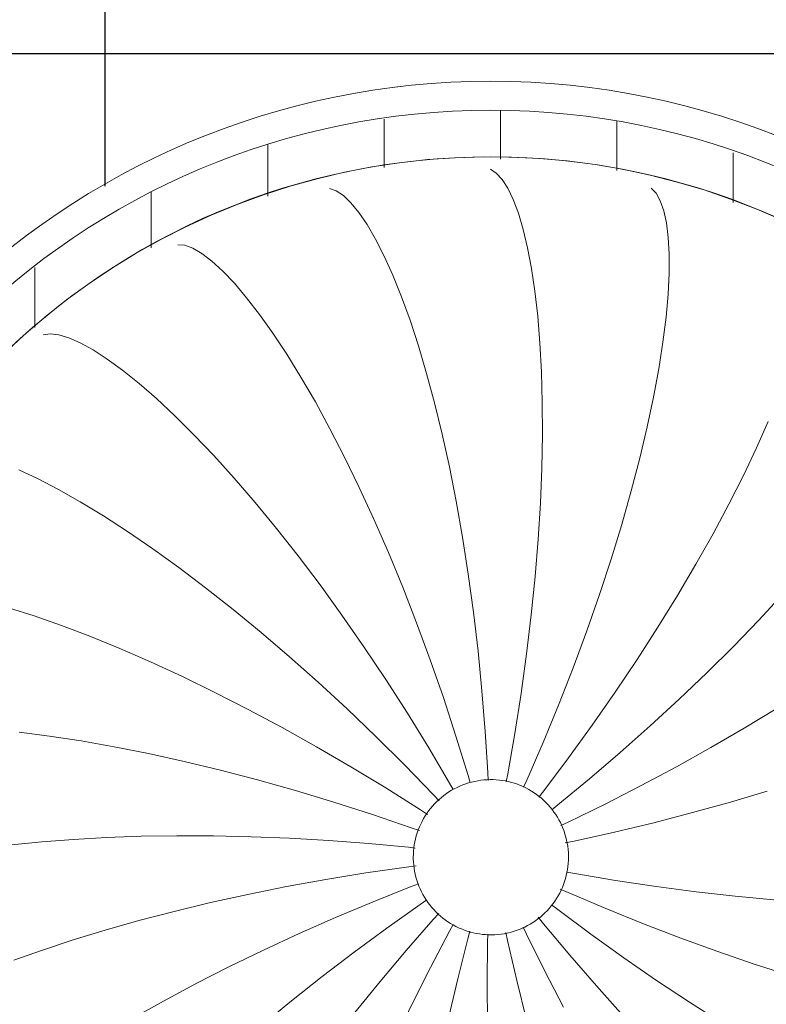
# Model space of a CAD drawing. Header units: metres. Extents: x -31 to 96, y -24 to 31.
# Tile 94 of 155: x 1.832 to 2.313, y -7.489 to -6.855. Entities that reach past the tile are written whole.
import ezdxf

# ---------------------------------------------------------------- set-up
doc = ezdxf.new("R2010")
doc.units = ezdxf.units.M
doc.layers.add('A-CLNG-PATT', color=13, linetype='Continuous', lineweight=18)
doc.layers.add('E-LITE-EQPM', color=33, linetype='Continuous', lineweight=18)

# ---------------------------------------------------------------- blocks, each defined once
blk = doc.blocks.new('FP_21-PLANTA DE TETO - LUMINOTÉCNICO')
at = {"layer": 'E-LITE-EQPM'}
for p, q in [((0.00287, 0.44332), (0.00672, 0.44088)), ((0.00672, 0.44088), (0.0105, 0.43681)), ((0.0105, 0.43681), (0.01416, 0.43112)), ((-0.10075, 0.43095), (-0.09644, 0.42949)), ((-0.09644, 0.42949), (-0.09181, 0.42641)), ((-0.09181, 0.42641), (-0.08692, 0.42173)), ((0.01416, 0.43112), (0.01768, 0.42383)), ((0.10651, 0.43112), (0.10968, 0.42785)), ((0.10968, 0.42785), (0.1124, 0.42301)), ((-0.08692, 0.42173), (-0.0818, 0.41547)), ((0.01768, 0.42383), (0.021, 0.41497)), ((0.1124, 0.42301), (0.11464, 0.41662)), ((-0.0818, 0.41547), (-0.0765, 0.40763)), ((0.021, 0.41497), (0.02409, 0.40458)), ((0.11464, 0.41662), (0.11635, 0.40871)), ((-0.0765, 0.40763), (-0.07106, 0.39825)), ((0.11635, 0.40871), (0.11751, 0.39932)), ((0.02409, 0.40458), (0.02691, 0.3927)), ((-0.1986, 0.39471), (-0.19407, 0.39429)), ((-0.19407, 0.39429), (-0.18885, 0.39238)), ((-0.07106, 0.39825), (-0.06554, 0.38735)), ((0.11751, 0.39932), (0.11808, 0.3885)), ((-0.18885, 0.39238), (-0.183, 0.38898)), ((-0.183, 0.38898), (-0.17656, 0.38408)), ((-0.06554, 0.38735), (-0.05997, 0.37498)), ((0.02691, 0.3927), (0.02943, 0.37937)), ((0.11808, 0.3885), (0.11805, 0.37628)), ((-0.17656, 0.38408), (-0.16957, 0.3777)), ((-0.16957, 0.3777), (-0.16209, 0.36985)), ((-0.05997, 0.37498), (-0.05441, 0.36118)), ((0.02943, 0.37937), (0.03161, 0.36465)), ((0.11805, 0.37628), (0.11738, 0.36273)), ((-0.16209, 0.36985), (-0.15418, 0.36055)), ((0.03161, 0.36465), (0.03342, 0.34859)), ((0.11738, 0.36273), (0.11606, 0.34791)), ((-0.15418, 0.36055), (-0.14588, 0.34982)), ((-0.05441, 0.36118), (-0.0489, 0.34599)), ((-0.14588, 0.34982), (-0.13724, 0.3377)), ((-0.0489, 0.34599), (-0.04348, 0.32948)), ((0.03342, 0.34859), (0.03483, 0.33127)), ((0.11606, 0.34791), (0.11407, 0.33188)), ((-0.28528, 0.3366), (-0.28077, 0.33725)), ((-0.28077, 0.33725), (-0.27525, 0.33661)), ((-0.27525, 0.33661), (-0.26877, 0.33467)), ((-0.13724, 0.3377), (-0.12833, 0.32422)), ((-0.26877, 0.33467), (-0.26136, 0.33142)), ((-0.26136, 0.33142), (-0.25307, 0.32684)), ((0.03483, 0.33127), (0.03582, 0.31275)), ((0.11407, 0.33188), (0.11139, 0.3147)), ((-0.25307, 0.32684), (-0.24397, 0.32096)), ((-0.12833, 0.32422), (-0.1192, 0.30943)), ((-0.04348, 0.32948), (-0.03819, 0.3117)), ((-0.24397, 0.32096), (-0.2341, 0.31376)), ((-0.2341, 0.31376), (-0.22352, 0.30527)), ((-0.03819, 0.3117), (-0.03307, 0.29272)), ((0.03582, 0.31275), (0.03636, 0.2931)), ((0.11139, 0.3147), (0.10802, 0.29646)), ((-0.22352, 0.30527), (-0.21229, 0.29551)), ((-0.1192, 0.30943), (-0.1099, 0.29338)), ((-0.21229, 0.29551), (-0.20048, 0.28449)), ((-0.1099, 0.29338), (-0.10049, 0.27613)), ((-0.03307, 0.29272), (-0.02817, 0.27262)), ((0.03636, 0.2931), (0.03643, 0.2724)), ((0.10802, 0.29646), (0.10395, 0.27723)), ((-0.20048, 0.28449), (-0.18814, 0.27224)), ((0.18196, 0.2807), (0.17442, 0.26376)), ((-0.10049, 0.27613), (-0.09102, 0.25772)), ((0.10395, 0.27723), (0.09918, 0.2571)), ((-0.18814, 0.27224), (-0.17535, 0.25881)), ((-0.02817, 0.27262), (-0.02351, 0.25146)), ((0.03643, 0.2724), (0.03601, 0.25074)), ((0.17442, 0.26376), (0.16597, 0.24601)), ((-0.17535, 0.25881), (-0.16216, 0.24423)), ((-0.09102, 0.25772), (-0.08155, 0.23824)), ((0.09918, 0.2571), (0.09371, 0.23613)), ((-0.30086, 0.24959), (-0.28859, 0.24381)), ((-0.02351, 0.25146), (-0.01914, 0.22933)), ((0.03601, 0.25074), (0.03509, 0.2282)), ((-0.28859, 0.24381), (-0.27539, 0.23694)), ((-0.16216, 0.24423), (-0.14866, 0.22855)), ((0.16597, 0.24601), (0.15662, 0.22754)), ((-0.27539, 0.23694), (-0.26133, 0.22899)), ((-0.08155, 0.23824), (-0.07212, 0.21775)), ((0.09371, 0.23613), (0.08755, 0.21443)), ((-0.26133, 0.22899), (-0.24648, 0.21997)), ((-0.14866, 0.22855), (-0.13489, 0.21182)), ((-0.01914, 0.22933), (-0.01508, 0.20631)), ((0.03509, 0.2282), (0.03365, 0.20487)), ((0.15662, 0.22754), (0.1464, 0.20844)), ((-0.24648, 0.21997), (-0.2309, 0.2099)), ((-0.07212, 0.21775), (-0.0628, 0.19631)), ((-0.2309, 0.2099), (-0.21467, 0.19881)), ((-0.13489, 0.21182), (-0.12093, 0.1941)), ((0.08755, 0.21443), (0.0807, 0.19208)), ((-0.01508, 0.20631), (-0.01136, 0.18249)), ((0.03365, 0.20487), (0.0317, 0.18084)), ((0.1464, 0.20844), (0.13534, 0.18878)), ((-0.21467, 0.19881), (-0.19787, 0.18672)), ((-0.12093, 0.1941), (-0.10686, 0.17544)), ((-0.0628, 0.19631), (-0.05361, 0.17402)), ((0.0807, 0.19208), (0.07318, 0.16918)), ((-0.19787, 0.18672), (-0.18058, 0.17367)), ((0.13534, 0.18878), (0.12346, 0.16865)), ((-0.01136, 0.18249), (-0.00801, 0.15796)), ((0.0317, 0.18084), (0.02922, 0.15621)), ((-0.18058, 0.17367), (-0.16287, 0.1597)), ((-0.10686, 0.17544), (-0.09272, 0.15591)), ((-0.05361, 0.17402), (-0.04463, 0.15096)), ((0.07318, 0.16918), (0.06502, 0.14581)), ((0.12346, 0.16865), (0.11079, 0.14814)), ((0.19116, 0.1692), (0.17581, 0.15267)), ((-0.30753, 0.1608), (-0.29098, 0.1555)), ((-0.16287, 0.1597), (-0.14482, 0.14485)), ((-0.29098, 0.1555), (-0.27348, 0.14935)), ((-0.09272, 0.15591), (-0.07859, 0.13559)), ((-0.00801, 0.15796), (-0.00506, 0.13282)), ((0.02922, 0.15621), (0.02621, 0.13108)), ((0.17581, 0.15267), (0.15955, 0.13588)), ((-0.27348, 0.14935), (-0.25511, 0.14236)), ((-0.04463, 0.15096), (-0.03588, 0.1272)), ((0.11079, 0.14814), (0.09739, 0.12733)), ((-0.25511, 0.14236), (-0.23595, 0.13454)), ((-0.14482, 0.14485), (-0.12651, 0.12917)), ((0.06502, 0.14581), (0.05622, 0.12207)), ((-0.23595, 0.13454), (-0.21608, 0.12589)), ((-0.07859, 0.13559), (-0.06453, 0.11454)), ((0.15955, 0.13588), (0.14244, 0.11889)), ((-0.12651, 0.12917), (-0.10802, 0.11271)), ((-0.03588, 0.1272), (-0.02741, 0.10285)), ((-0.00506, 0.13282), (-0.00252, 0.10716)), ((0.02621, 0.13108), (0.02269, 0.10553)), ((0.09739, 0.12733), (0.08328, 0.1063)), ((-0.21608, 0.12589), (-0.19559, 0.11645)), ((0.05622, 0.12207), (0.04682, 0.09806)), ((-0.19559, 0.11645), (-0.17457, 0.10623)), ((-0.06453, 0.11454), (-0.0506, 0.09283)), ((0.14244, 0.11889), (0.12454, 0.10179)), ((-0.10802, 0.11271), (-0.08942, 0.09552)), ((-0.17457, 0.10623), (-0.1531, 0.09526)), ((-0.02741, 0.10285), (-0.01927, 0.07798)), ((-0.00252, 0.10716), (-0.00041, 0.08108)), ((0.02269, 0.10553), (0.01864, 0.07969)), ((0.08328, 0.1063), (0.06853, 0.08516)), ((0.12454, 0.10179), (0.10592, 0.08465)), ((-0.1531, 0.09526), (-0.13128, 0.08358)), ((-0.08942, 0.09552), (-0.07081, 0.07768)), ((0.04682, 0.09806), (0.03684, 0.07388)), ((0.18698, 0.09557), (0.16638, 0.08306)), ((-0.0506, 0.09283), (-0.03687, 0.07056)), ((-0.13128, 0.08358), (-0.10919, 0.07122)), ((0.06853, 0.08516), (0.05318, 0.06397)), ((0.10592, 0.08465), (0.08663, 0.06753)), ((0.16638, 0.08306), (0.14498, 0.07061)), ((-0.30072, 0.08054), (-0.28123, 0.07803)), ((-0.28123, 0.07803), (-0.26077, 0.0749)), ((-0.07081, 0.07768), (-0.05226, 0.05924)), ((-0.01927, 0.07798), (-0.01148, 0.05271)), ((-0.00041, 0.08108), (0.00125, 0.05468)), ((0.01864, 0.07969), (0.01409, 0.05363)), ((-0.26077, 0.0749), (-0.23943, 0.07114)), ((-0.23943, 0.07114), (-0.21731, 0.06675)), ((-0.10919, 0.07122), (-0.08692, 0.05822)), ((-0.03687, 0.07056), (-0.02339, 0.04781)), ((0.03684, 0.07388), (0.02632, 0.04961)), ((0.14498, 0.07061), (0.12286, 0.0583)), ((-0.21731, 0.06675), (-0.19448, 0.06172)), ((0.05318, 0.06397), (0.03728, 0.04284)), ((0.08663, 0.06753), (0.06675, 0.05052)), ((-0.19448, 0.06172), (-0.17104, 0.05608)), ((-0.08692, 0.05822), (-0.06456, 0.04462)), ((-0.05226, 0.05924), (-0.03383, 0.04026)), ((0.12286, 0.0583), (0.1001, 0.04617)), ((-0.17104, 0.05608), (-0.14709, 0.04982)), ((-0.01148, 0.05271), (-0.01014, 0.04807)), ((0.00125, 0.05468), (0.00149, 0.04943)), ((0.01409, 0.05363), (0.01313, 0.04864)), ((-0.14709, 0.04982), (-0.12272, 0.04297)), ((-0.06456, 0.04462), (-0.04221, 0.03048)), ((-0.02339, 0.04781), (-0.02099, 0.04358)), ((0.02632, 0.04961), (0.02427, 0.04509)), ((0.06675, 0.05052), (0.04635, 0.03369)), ((0.1001, 0.04617), (0.0768, 0.03428)), ((-0.12272, 0.04297), (-0.09803, 0.03553)), ((-0.03383, 0.04026), (-0.03013, 0.03632)), ((0.03728, 0.04284), (0.03406, 0.03871)), ((0.18127, 0.04262), (0.15755, 0.03552)), ((-0.09803, 0.03553), (-0.07312, 0.02754)), ((0.04635, 0.03369), (0.04244, 0.03058)), ((0.0768, 0.03428), (0.05303, 0.02268)), ((0.15755, 0.03552), (0.13317, 0.02872)), ((-0.07312, 0.02754), (-0.04808, 0.01902)), ((-0.04221, 0.03048), (-0.03769, 0.02751)), ((0.13317, 0.02872), (0.10821, 0.02224)), ((0.05303, 0.02268), (0.04839, 0.02051)), ((0.10821, 0.02224), (0.08277, 0.01613)), ((-0.24443, 0.01268), (-0.22221, 0.01347)), ((-0.22221, 0.01347), (-0.19922, 0.01383)), ((-0.19922, 0.01383), (-0.17553, 0.01375)), ((-0.17553, 0.01375), (-0.15125, 0.0132)), ((-0.15125, 0.0132), (-0.12645, 0.0122)), ((-0.04808, 0.01902), (-0.04283, 0.01713)), ((0.08277, 0.01613), (0.05695, 0.01041)), ((-0.30563, 0.0079), (-0.28622, 0.00988)), ((-0.28622, 0.00988), (-0.2658, 0.01148)), ((-0.2658, 0.01148), (-0.24443, 0.01268)), ((-0.12645, 0.0122), (-0.10124, 0.01073)), ((-0.10124, 0.01073), (-0.0757, 0.00879)), ((-0.0757, 0.00879), (-0.04994, 0.00638)), ((-0.04994, 0.00638), (-0.04564, 0.0059)), ((0.05695, 0.01041), (0.05103, 0.0092))]:
    blk.add_line(p, q, dxfattribs=at)
at = {"layer": 'E-LITE-EQPM', "flags": 128}
blk.add_lwpolyline([(-0.31123, 0.32378), (-0.29803, 0.33609), (-0.28435, 0.34787), (-0.27021, 0.35909), (-0.25563, 0.36974), (-0.24064, 0.3798), (-0.22525, 0.38925), (-0.2095, 0.39807), (-0.19342, 0.40626), (-0.17701, 0.4138), (-0.16032, 0.42068), (-0.14337, 0.42688), (-0.12618, 0.4324), (-0.10878, 0.43723), (-0.09121, 0.44136), (-0.07349, 0.44478), (-0.05564, 0.44749), (-0.0377, 0.44949), (-0.01969, 0.45077), (-0.00164, 0.45132), (0.01641, 0.45116), (0.03444, 0.45027), (0.05242, 0.44866), (0.07032, 0.44634), (0.08812, 0.4433), (0.10578, 0.43955), (0.12327, 0.43509), (0.14058, 0.42995), (0.15766, 0.42411), (0.17449, 0.41759), (0.19106, 0.41041)], dxfattribs=at)
blk = doc.blocks.new('FP_22-PLANTA DE TETO - LUMINOTÉCNICO')
at = {"layer": 'E-LITE-EQPM'}
for p, q in [((-0.05112, -0.00638), (-0.04494, -0.0056)), ((-0.10312, -0.01438), (-0.07729, -0.01017)), ((-0.07729, -0.01017), (-0.05112, -0.00638)), ((0.05732, -0.01059), (0.05206, -0.00961)), ((0.0836, -0.015), (0.05732, -0.01059)), ((-0.15331, -0.02395), (-0.12849, -0.01898)), ((-0.12849, -0.01898), (-0.10312, -0.01438)), ((-0.07268, -0.02871), (-0.04812, -0.01891)), ((-0.04812, -0.01891), (-0.04339, -0.01712)), ((0.10966, -0.0189), (0.0836, -0.015)), ((0.13541, -0.02227), (0.10966, -0.0189)), ((-0.17749, -0.02926), (-0.15331, -0.02395)), ((0.05298, -0.02278), (0.04796, -0.02053)), ((0.07732, -0.03314), (0.05298, -0.02278)), ((0.16073, -0.02512), (0.13541, -0.02227)), ((0.18553, -0.02743), (0.16073, -0.02512)), ((-0.20093, -0.03489), (-0.17749, -0.02926)), ((-0.09681, -0.03884), (-0.07268, -0.02871)), ((-0.06387, -0.04566), (-0.04228, -0.03039)), ((-0.04228, -0.03039), (-0.03814, -0.02757)), ((0.04628, -0.03378), (0.04224, -0.03067)), ((-0.22355, -0.04079), (-0.20093, -0.03489)), ((-0.03391, -0.04019), (-0.03035, -0.03626)), ((0.06752, -0.04954), (0.04628, -0.03378)), ((0.10157, -0.04296), (0.07732, -0.03314)), ((-0.24525, -0.04694), (-0.22355, -0.04079)), ((-0.1204, -0.04924), (-0.09681, -0.03884)), ((-0.05134, -0.06008), (-0.03391, -0.04019)), ((-0.02349, -0.04775), (-0.02109, -0.04338)), ((0.03719, -0.04291), (0.03373, -0.03861)), ((0.05416, -0.0632), (0.03719, -0.04291)), ((0.12564, -0.05221), (0.10157, -0.04296)), ((-0.26597, -0.05329), (-0.24525, -0.04694)), ((-0.14337, -0.05988), (-0.1204, -0.04924)), ((-0.08496, -0.06115), (-0.06387, -0.04566)), ((-0.03578, -0.07117), (-0.02349, -0.04775)), ((-0.01159, -0.05268), (-0.01024, -0.04771)), ((0.00114, -0.05468), (0.00129, -0.04949)), ((0.01398, -0.05365), (0.01291, -0.04856)), ((0.02622, -0.04966), (0.02406, -0.04509)), ((0.03797, -0.07335), (0.02622, -0.04966)), ((0.0888, -0.06476), (0.06752, -0.04954)), ((-0.28561, -0.0598), (-0.26597, -0.05329)), ((-0.01806, -0.07832), (-0.01159, -0.05268)), ((0.00083, -0.08113), (0.00114, -0.05468)), ((0.01986, -0.07944), (0.01398, -0.05365)), ((0.14943, -0.06086), (0.12564, -0.05221)), ((-0.30411, -0.06643), (-0.28561, -0.0598)), ((-0.16564, -0.0707), (-0.14337, -0.05988)), ((-0.10547, -0.07678), (-0.08496, -0.06115)), ((-0.06822, -0.08007), (-0.05134, -0.06008)), ((0.07129, -0.08297), (0.05416, -0.0632)), ((0.17285, -0.06888), (0.14943, -0.06086)), ((0.11004, -0.07938), (0.0888, -0.06476)), ((0.1958, -0.07625), (0.17285, -0.06888)), ((-0.18712, -0.08165), (-0.16564, -0.0707)), ((-0.04753, -0.09455), (-0.03578, -0.07117)), ((0.05001, -0.09658), (0.03797, -0.07335)), ((-0.20773, -0.09267), (-0.18712, -0.08165)), ((-0.12532, -0.09249), (-0.10547, -0.07678)), ((-0.08451, -0.10006), (-0.06822, -0.08007)), ((-0.02402, -0.1038), (-0.01806, -0.07832)), ((0.001, -0.10729), (0.00083, -0.08113)), ((0.02614, -0.10484), (0.01986, -0.07944)), ((0.13115, -0.09335), (0.11004, -0.07938)), ((0.08852, -0.10215), (0.07129, -0.08297)), ((-0.2274, -0.10372), (-0.20773, -0.09267)), ((-0.14444, -0.10821), (-0.12532, -0.09249)), ((-0.05869, -0.1178), (-0.04753, -0.09455)), ((0.15205, -0.10662), (0.13115, -0.09335))]:
    blk.add_line(p, q, dxfattribs=at)
blk = doc.blocks.new('PENDENTE-BACIA-SALAS_0002 - 600 diameter-V20-PLANTA DE TETO - LUMINOTÉCNICO')
at = {"layer": 'E-LITE-EQPM'}
h = blk.add_hatch(dxfattribs=at)
h.set_pattern_fill('FP_7', color=256, style=0, pattern_type=2)
h.set_pattern_definition([(90, (-2.133, 7.394), (-0.075, 5e-18), [])])
h.paths.add_polyline_path([(-0.47812, 0), (-0.44812, 0), (-0.44196, 0.07429), (-0.42367, 0.14655), (-0.3917, 0.21791), (-0.35032, 0.28008), (-0.30246, 0.33207), (-0.24305, 0.37817), (-0.17363, 0.41486), (-0.10458, 0.43804), (-0.03404, 0.44981), (0.04132, 0.44967), (0.11403, 0.43754), (0.18453, 0.41333), (0.25009, 0.37785), (0.30892, 0.33207), (0.35941, 0.27722), (0.40018, 0.21482), (0.43012, 0.14655), (0.44842, 0.07429), (0.45458, 0), (0.48458, 0), (0.47865, 0.0753), (0.45899, 0.15364), (0.42935, 0.22305), (0.38921, 0.28696), (0.33956, 0.34381), (0.28164, 0.39219), (0.21686, 0.43091), (0.14682, 0.45903), (0.07832, 0.47544), (0.00323, 0.48135), (-0.07499, 0.47472), (-0.14552, 0.45779), (-0.2153, 0.42889), (-0.28098, 0.38833), (-0.33795, 0.33941), (-0.38668, 0.28214), (-0.42687, 0.21559), (-0.45488, 0.14742), (-0.47219, 0.0753)], flags=0)
at = {"layer": 'E-LITE-EQPM', "flags": 128}
for points in [[(-0.04677, 0), (-0.04673, 0.002), (-0.04661, 0.004), (-0.04641, 0.00599), (-0.04613, 0.00797), (-0.04577, 0.00993), (-0.04534, 0.01189), (-0.04482, 0.01382), (-0.04423, 0.01573), (-0.04357, 0.01761), (-0.04282, 0.01947), (-0.04201, 0.0213), (-0.04112, 0.02309), (-0.04016, 0.02484), (-0.03913, 0.02656), (-0.03804, 0.02823), (-0.03688, 0.02986), (-0.03565, 0.03144), (-0.03436, 0.03297), (-0.03301, 0.03445), (-0.03161, 0.03587), (-0.03014, 0.03723), (-0.02863, 0.03854), (-0.02706, 0.03978), (-0.02545, 0.04096), (-0.02379, 0.04207), (-0.02208, 0.04312), (-0.02034, 0.0441), (-0.01855, 0.04501), (-0.01674, 0.04584), (-0.01489, 0.0466), (-0.01301, 0.04729), (-0.01111, 0.0479), (-0.00918, 0.04844), (-0.00723, 0.04889), (-0.00527, 0.04927), (-0.00329, 0.04957), (-0.0013, 0.04979), (0.00069, 0.04994), (0.00269, 0.05), (0.00469, 0.04998), (0.00669, 0.04988), (0.00868, 0.0497), (0.01066, 0.04944), (0.01263, 0.04911), (0.01459, 0.04869), (0.01653, 0.0482), (0.01844, 0.04763), (0.02034, 0.04698), (0.0222, 0.04626), (0.02404, 0.04546), (0.02584, 0.0446), (0.0276, 0.04366), (0.02933, 0.04265), (0.03101, 0.04157), (0.03265, 0.04042), (0.03425, 0.03922), (0.03579, 0.03794), (0.03728, 0.03661), (0.03872, 0.03522), (0.0401, 0.03377), (0.04142, 0.03227), (0.04268, 0.03072), (0.04388, 0.02912), (0.04501, 0.02747), (0.04607, 0.02578), (0.04707, 0.02404), (0.048, 0.02227), (0.04885, 0.02046), (0.04963, 0.01862), (0.05034, 0.01675), (0.05097, 0.01485), (0.05153, 0.01293), (0.05201, 0.01099), (0.05241, 0.00903), (0.05273, 0.00706), (0.05297, 0.00507), (0.05313, 0.00308), (0.05322, 0.00108), (0.05323, 0)], [(0.05323, 0), (0.05319, -0.002), (0.05307, -0.004), (0.05287, -0.00599), (0.05259, -0.00797), (0.05223, -0.00993), (0.0518, -0.01189), (0.05128, -0.01382), (0.05069, -0.01573), (0.05002, -0.01761), (0.04928, -0.01947), (0.04847, -0.0213), (0.04758, -0.02309), (0.04662, -0.02484), (0.04559, -0.02656), (0.0445, -0.02823), (0.04333, -0.02986), (0.04211, -0.03144), (0.04082, -0.03297), (0.03947, -0.03445), (0.03806, -0.03587), (0.0366, -0.03723), (0.03509, -0.03854), (0.03352, -0.03978), (0.03191, -0.04096), (0.03024, -0.04207), (0.02854, -0.04312), (0.0268, -0.0441), (0.02501, -0.04501), (0.0232, -0.04584), (0.02135, -0.0466), (0.01947, -0.04729), (0.01756, -0.0479), (0.01564, -0.04844), (0.01369, -0.04889), (0.01173, -0.04927), (0.00975, -0.04957), (0.00776, -0.04979), (0.00577, -0.04994), (0.00377, -0.05), (0.00177, -0.04998), (-0.00023, -0.04988), (-0.00222, -0.0497), (-0.0042, -0.04944), (-0.00617, -0.04911), (-0.00813, -0.04869), (-0.01007, -0.0482), (-0.01199, -0.04763), (-0.01388, -0.04698), (-0.01574, -0.04626), (-0.01758, -0.04546), (-0.01938, -0.0446), (-0.02114, -0.04366), (-0.02287, -0.04265), (-0.02456, -0.04157), (-0.0262, -0.04042), (-0.02779, -0.03922), (-0.02933, -0.03794), (-0.03082, -0.03661), (-0.03226, -0.03522), (-0.03364, -0.03377), (-0.03496, -0.03227), (-0.03622, -0.03072), (-0.03742, -0.02912), (-0.03855, -0.02747), (-0.03962, -0.02578), (-0.04061, -0.02404), (-0.04154, -0.02227), (-0.04239, -0.02046), (-0.04317, -0.01862), (-0.04388, -0.01675), (-0.04451, -0.01485), (-0.04507, -0.01293), (-0.04555, -0.01099), (-0.04595, -0.00903), (-0.04627, -0.00706), (-0.04651, -0.00507), (-0.04668, -0.00308), (-0.04676, -0.00108), (-0.04677, 0)]]:
    blk.add_lwpolyline(points, dxfattribs=at)
at = {"layer": 'E-LITE-EQPM'}
for radius, start, end in [(0.5, 0, 180), (0.48135, 0, 180), (0.45135, 0, 180), (0.5, 180, 0), (0.48135, 180, 0), (0.45135, 180, 360)]:
    blk.add_arc((0.00323, 0), radius, start, end, dxfattribs=at)
for name in ['FP_21-PLANTA DE TETO - LUMINOTÉCNICO', 'FP_22-PLANTA DE TETO - LUMINOTÉCNICO']:
    blk.add_blockref(name, (0, 0), dxfattribs=at)

msp = doc.modelspace()

# ---------------------------------------------------------------- hatches: boundary and pattern name
at = {"layer": 'A-CLNG-PATT', "lineweight": 25}
h = msp.add_hatch(dxfattribs=at)
h.set_pattern_fill('FP_2', color=256, style=0, pattern_type=2)
h.set_pattern_definition([(180, (12.512, -5.627), (8e-17, 0.625), []), (90, (12.512, -5.627), (0.625, -4e-17), [])])
h.paths.add_polyline_path([(8.73663, -10.62691), (21.88273, -10.62691), (21.88273, -0.62691), (-2.48351, -0.62691), (-2.48351, -3.75274), (-6.86277, -3.75274), (-6.86277, -8.76459), (-2.48727, -8.76459), (-2.48727, -10.62691), (-2.48326, -10.62691), (-2.48326, -10.01762), (-1.87366, -10.01762), (-1.87366, -10.62691), (8.70428, -10.62691)], flags=0)
h.paths.add_polyline_path([(1.26174, -10.61915), (1.26174, -10.00955), (1.87134, -10.00955), (1.87134, -10.61915), (1.54976, -10.61915)], flags=0)
h.paths.add_polyline_path([(5.01243, -10.61915), (5.01243, -10.00955), (5.62203, -10.00955), (5.62203, -10.61915)], flags=0)
h.paths.add_polyline_path([(17.94245, -10.61915), (17.5151, -10.61915), (17.5151, -10.00955), (18.1247, -10.00955), (18.1247, -10.61915), (18.12181, -10.61915)], flags=0)
h.paths.add_polyline_path([(14.98663, -10.61915), (14.37703, -10.61915), (14.37703, -10.00955), (14.98663, -10.00955)], flags=0)
h.paths.add_polyline_path([(20.65203, -10.61915), (20.6401, -10.61915), (20.6401, -10.00955), (21.2497, -10.00955), (21.2497, -10.61915)], flags=0)
h.paths.add_polyline_path([(8.73663, -10.61915), (8.12703, -10.61915), (8.12703, -10.00955), (8.73663, -10.00955)], flags=0)
h.paths.add_polyline_path([(11.27743, -10.61915), (11.27743, -10.00955), (11.88703, -10.00955), (11.88703, -10.61915)], flags=0)
h.paths.add_polyline_path([(-5.85897, -8.38445), (-5.98897, -8.38368), (-5.98897, -8.22445), (-5.82897, -8.22445), (-5.82897, -8.38445), (-5.83897, -8.38445)], flags=0)
h.paths.add_polyline_path([(-4.70897, -8.38445), (-4.73897, -8.38445), (-4.73897, -8.22445), (-4.57897, -8.22445), (-4.57897, -8.38445), (-4.60897, -8.38445)], flags=0)
h.paths.add_polyline_path([(-3.34574, -8.38445), (-3.48897, -8.38445), (-3.48897, -8.22445), (-3.32897, -8.22445), (-3.32955, -8.38445), (-3.33897, -8.38445)], flags=0)
h.paths.add_polyline_path([(2.83238, -8.38445), (2.75653, -8.38445), (2.75653, -8.22445), (2.91653, -8.22445), (2.91653, -8.38445), (2.88653, -8.38445)], flags=0)
h.paths.add_polyline_path([(-0.94388, -8.38445), (-0.99347, -8.38445), (-0.99347, -8.22445), (-0.83347, -8.22445), (-0.83347, -8.38445), (-0.92966, -8.38445)], flags=0)
h.paths.add_polyline_path([(1.56747, -8.38445), (1.50653, -8.38445), (1.50653, -8.22445), (1.66653, -8.22445), (1.66653, -8.38445), (1.58103, -8.38445)], flags=0)
h.paths.add_polyline_path([(0.3733, -8.38445), (0.25653, -8.38445), (0.25653, -8.22445), (0.41653, -8.22445), (0.41653, -8.38445), (0.38147, -8.38445)], flags=0)
h.paths.add_polyline_path([(2.13588, -7.89444), (2.05766, -7.88829), (1.98137, -7.86997), (1.90888, -7.83995), (1.84104, -7.79814), (1.78165, -7.74721), (1.73137, -7.68834), (1.69038, -7.62144), (1.66035, -7.54895), (1.64546, -7.48694), (1.27399, -7.48694), (1.25767, -7.55243), (1.22908, -7.62144), (1.18809, -7.68834), (1.13713, -7.748), (1.07747, -7.79895), (1.01057, -7.83995), (0.93809, -7.86997), (0.85867, -7.88854), (0.78358, -7.89444), (0.70536, -7.88829), (0.62907, -7.86997), (0.55658, -7.83995), (0.48874, -7.79814), (0.42935, -7.74721), (0.37907, -7.68834), (0.33653, -7.6177), (0.30805, -7.54895), (0.28974, -7.47266), (0.28358, -7.39445), (0.28974, -7.31623), (0.30949, -7.23647), (0.33808, -7.16745), (0.37907, -7.10055), (0.43003, -7.04089), (0.48969, -6.98994), (0.55658, -6.94894), (0.62907, -6.91892), (0.70849, -6.90036), (0.78358, -6.89445), (0.8618, -6.9006), (0.93809, -6.91892), (1.01057, -6.94894), (1.07842, -6.99075), (1.13781, -7.04168), (1.18878, -7.10169), (1.21728, -7.14819), (1.21728, -6.87734), (1.82688, -6.87734), (1.82701, -7.00273), (1.84199, -6.98994), (1.90888, -6.94894), (1.98137, -6.91892), (2.06079, -6.90036), (2.1392, -6.89471), (2.2141, -6.9006), (2.29039, -6.91892), (2.36287, -6.94894), (2.43072, -6.99075), (2.49011, -7.04168), (2.54109, -7.10169), (2.58138, -7.16745), (2.61141, -7.23994), (2.62995, -7.31915), (2.63588, -7.39445), (2.62972, -7.47266), (2.60997, -7.55243), (2.58138, -7.62144), (2.54039, -7.68834), (2.48943, -7.748), (2.42977, -7.79895), (2.35869, -7.84168), (2.29039, -7.86997), (2.21097, -7.88854), (2.1392, -7.89418)], flags=0)
h.paths.add_polyline_path([(-0.56912, -7.89444), (-0.64734, -7.88829), (-0.72363, -7.86997), (-0.79612, -7.83995), (-0.86396, -7.79814), (-0.92335, -7.74721), (-0.97363, -7.68834), (-1.01462, -7.62144), (-1.04465, -7.54895), (-1.06296, -7.47266), (-1.06912, -7.39445), (-1.06296, -7.31623), (-1.04321, -7.23647), (-1.01462, -7.16745), (-0.97363, -7.10055), (-0.92267, -7.04089), (-0.86301, -6.98994), (-0.79612, -6.94894), (-0.72363, -6.91892), (-0.64178, -6.90017), (-0.56912, -6.89445), (-0.4909, -6.9006), (-0.41461, -6.91892), (-0.34213, -6.94894), (-0.27518, -6.98998), (-0.21489, -7.04168), (-0.16391, -7.10169), (-0.12362, -7.16745), (-0.09359, -7.23994), (-0.07528, -7.31623), (-0.06912, -7.39445), (-0.07528, -7.47266), (-0.09503, -7.55243), (-0.12362, -7.62144), (-0.16461, -7.68834), (-0.21557, -7.748), (-0.27523, -7.79895), (-0.34213, -7.83995), (-0.41461, -7.86997), (-0.49467, -7.88859), (-0.55435, -7.89328)], flags=0)
h.paths.add_polyline_path([(-3.42063, -7.89444), (-3.49885, -7.88829), (-3.57514, -7.86997), (-3.64763, -7.83995), (-3.71547, -7.79814), (-3.77486, -7.74721), (-3.82514, -7.68834), (-3.86613, -7.62144), (-3.89616, -7.54895), (-3.91448, -7.47266), (-3.92063, -7.39445), (-3.91448, -7.31623), (-3.89472, -7.23647), (-3.86613, -7.16745), (-3.82514, -7.10055), (-3.77418, -7.04089), (-3.71452, -6.98994), (-3.64763, -6.94894), (-3.57514, -6.91892), (-3.49572, -6.90036), (-3.41973, -6.89452), (-3.34242, -6.9006), (-3.26612, -6.91892), (-3.19364, -6.94894), (-3.12674, -6.98994), (-3.0664, -7.04168), (-3.01543, -7.10169), (-2.97513, -7.16745), (-2.94511, -7.23994), (-2.92679, -7.31623), (-2.92063, -7.39445), (-2.92679, -7.47266), (-2.94654, -7.55243), (-2.97513, -7.62144), (-3.01612, -7.68834), (-3.06708, -7.748), (-3.12854, -7.80006), (-3.19364, -7.83995), (-3.26612, -7.86997), (-3.34554, -7.88854), (-3.41181, -7.89375)], flags=0)
h.paths.add_polyline_path([(-4.77293, -7.89444), (-4.85115, -7.88829), (-4.92744, -7.86997), (-4.99993, -7.83995), (-5.06777, -7.79814), (-5.12716, -7.74721), (-5.17744, -7.68834), (-5.21843, -7.62144), (-5.24846, -7.54895), (-5.26678, -7.47266), (-5.27293, -7.39445), (-5.26678, -7.31623), (-5.24702, -7.23647), (-5.21843, -7.16745), (-5.17744, -7.10055), (-5.12649, -7.04089), (-5.06682, -6.98994), (-4.99993, -6.94894), (-4.92744, -6.91892), (-4.84802, -6.90036), (-4.77293, -6.89445), (-4.69472, -6.9006), (-4.61842, -6.91892), (-4.54594, -6.94894), (-4.47809, -6.99075), (-4.41871, -7.04168), (-4.36773, -7.10169), (-4.32743, -7.16745), (-4.29741, -7.23994), (-4.27886, -7.31915), (-4.27293, -7.39445), (-4.27909, -7.47266), (-4.29884, -7.55243), (-4.32743, -7.62144), (-4.36843, -7.68834), (-4.41938, -7.748), (-4.47904, -7.79895), (-4.54594, -7.83995), (-4.61842, -7.86997), (-4.69784, -7.88854), (-4.75816, -7.89328)], flags=0)
h.paths.add_polyline_path([(-6.12063, -7.89444), (-6.2014, -7.88768), (-6.27514, -7.86997), (-6.34763, -7.83995), (-6.41547, -7.79814), (-6.47486, -7.74721), (-6.52514, -7.68834), (-6.56613, -7.62144), (-6.59616, -7.54895), (-6.61448, -7.47266), (-6.62063, -7.39445), (-6.61448, -7.31623), (-6.59472, -7.23647), (-6.56613, -7.16745), (-6.52514, -7.10055), (-6.47418, -7.04089), (-6.41452, -6.98994), (-6.34763, -6.94894), (-6.27514, -6.91892), (-6.19572, -6.90036), (-6.1167, -6.89476), (-6.04242, -6.9006), (-5.96612, -6.91892), (-5.89261, -6.94958), (-5.82579, -6.99075), (-5.7664, -7.04168), (-5.71543, -7.10169), (-5.67513, -7.16745), (-5.64511, -7.23994), (-5.62656, -7.31915), (-5.62063, -7.39445), (-5.62679, -7.47266), (-5.64654, -7.55243), (-5.67513, -7.62144), (-5.71612, -7.68834), (-5.76708, -7.748), (-5.82674, -7.79895), (-5.89878, -7.84208), (-5.96612, -7.86997), (-6.04554, -7.88854), (-6.10586, -7.89328)], flags=0)
h.paths.add_polyline_path([(-2.25059, -7.49427), (-2.51257, -7.49427), (-2.51257, -6.88467), (-1.90297, -6.88467), (-1.90297, -7.49427)], flags=0)
h.paths.add_polyline_path([(5.01243, -7.49427), (5.01243, -6.88467), (5.62203, -6.88467), (5.62203, -7.49427)], flags=0)
h.paths.add_polyline_path([(11.88703, -7.49427), (11.27743, -7.49427), (11.27743, -6.88467), (11.88703, -6.88467)], flags=0)
h.paths.add_polyline_path([(14.37703, -7.49427), (14.37703, -6.88467), (14.98663, -6.88467), (14.98663, -7.49427)], flags=0)
h.paths.add_polyline_path([(8.73663, -7.49427), (8.12703, -7.49427), (8.12703, -6.88467), (8.73663, -6.88467)], flags=0)
h.paths.add_polyline_path([(21.26163, -7.48734), (20.65203, -7.48734), (20.65203, -6.87774), (21.26163, -6.87774)], flags=0)
h.paths.add_polyline_path([(17.52703, -7.48734), (17.52703, -6.87774), (18.13663, -6.87774), (18.13663, -7.48734), (17.94245, -7.48734)], flags=0)
h.paths.add_polyline_path([(-5.96357, -6.58445), (-5.98897, -6.58445), (-5.98897, -6.42445), (-5.82897, -6.42445), (-5.82897, -6.58445), (-5.96097, -6.58445)], flags=0)
h.paths.add_polyline_path([(-4.68497, -6.58445), (-4.73897, -6.58445), (-4.73897, -6.42445), (-4.57897, -6.42445), (-4.57897, -6.58445), (-4.68471, -6.58445)], flags=0)
h.paths.add_polyline_path([(-3.3722, -6.58445), (-3.48897, -6.58445), (-3.48897, -6.42445), (-3.32897, -6.42445), (-3.32897, -6.58445), (-3.36753, -6.58445)], flags=0)
h.paths.add_polyline_path([(2.91653, -6.58445), (2.75653, -6.58445), (2.75653, -6.42445), (2.91653, -6.42527), (2.91653, -6.57445)], flags=0)
h.paths.add_polyline_path([(-0.92669, -6.58445), (-0.99347, -6.58445), (-0.99347, -6.42445), (-0.83347, -6.42445), (-0.83347, -6.58445), (-0.91347, -6.58445)], flags=0)
h.paths.add_polyline_path([(1.63539, -6.58445), (1.50653, -6.58445), (1.50653, -6.42445), (1.66653, -6.42445), (1.66653, -6.58445), (1.63653, -6.58445)], flags=0)
h.paths.add_polyline_path([(0.31078, -6.58445), (0.25653, -6.58445), (0.25653, -6.42445), (0.41653, -6.42445), (0.41653, -6.58445), (0.32307, -6.58445)], flags=0)
h.paths.add_polyline_path([(-0.80627, -4.86475), (-1.28627, -4.86475), (-1.28627, -4.38475), (-0.80627, -4.38475), (-0.80627, -4.59271), (-0.7323, -4.59271), (-0.73161, -4.53986), (-0.5523, -4.53986), (-0.5523, -4.73986), (-0.7323, -4.73986), (-0.7323, -4.68271), (-0.80627, -4.68271), (-0.80627, -4.77004)], flags=0)
h.paths.add_polyline_path([(-1.42333, -4.72373), (-1.60333, -4.72373), (-1.60333, -4.52373), (-1.42333, -4.52373), (-1.42333, -4.57658), (-1.32602, -4.57658), (-1.32602, -4.66658), (-1.42333, -4.66658), (-1.42333, -4.67048)], flags=0)
h.paths.add_polyline_path([(-0.60176, -4.68662), (-0.60176, -4.58662), (-0.69176, -4.58662), (-0.69176, -4.68662), (-0.60505, -4.68662)], flags=0)
h.paths.add_polyline_path([(-1.46387, -4.67048), (-1.46387, -4.57048), (-1.55387, -4.57048), (-1.55387, -4.67048), (-1.55058, -4.67048)], flags=0)
h.paths.add_polyline_path([(-2.48272, -4.37734), (-2.48272, -3.76774), (-1.87312, -3.76774), (-1.87312, -4.37734), (-1.90297, -4.37734)], flags=0)
h.paths.add_polyline_path([(1.24674, -4.36927), (1.23674, -4.36927), (1.23674, -3.75967), (1.84634, -3.75967), (1.84634, -4.36927), (1.56053, -4.36927)], flags=0)
h.paths.add_polyline_path([(5.01243, -4.36927), (5.01243, -3.75967), (5.62203, -3.75967), (5.62203, -4.36927), (5.02243, -4.36927)], flags=0)
h.paths.add_polyline_path([(20.65203, -4.36927), (20.6401, -4.36927), (20.6401, -3.75967), (21.2497, -3.75967), (21.2497, -4.36927)], flags=0)
h.paths.add_polyline_path([(17.94245, -4.36927), (17.5151, -4.36927), (17.5151, -3.75967), (18.1247, -3.75967), (18.1247, -4.36927)], flags=0)
h.paths.add_polyline_path([(8.12703, -4.36927), (8.12703, -3.75967), (8.73663, -3.75967), (8.73663, -4.36927)], flags=0)
h.paths.add_polyline_path([(11.88703, -4.36927), (11.27743, -4.36927), (11.27743, -3.75967), (11.88703, -3.75967)], flags=0)
h.paths.add_polyline_path([(14.37703, -4.36927), (14.37703, -3.75967), (14.98663, -3.75967), (14.98663, -4.36927)], flags=0)
h.paths.add_polyline_path([(-2.48272, -1.25234), (-2.48272, -0.64274), (-1.87312, -0.64274), (-1.87312, -1.25234)], flags=0)
h.paths.add_polyline_path([(1.85634, -1.24427), (1.24674, -1.24427), (1.24674, -0.63467), (1.85634, -0.63467)], flags=0)
h.paths.add_polyline_path([(18.1347, -1.24427), (17.5251, -1.24427), (17.5251, -0.63467), (18.1347, -0.63467)], flags=0)
h.paths.add_polyline_path([(21.2497, -1.24427), (20.6501, -1.24427), (20.6501, -0.63467), (21.2597, -0.63467), (21.2597, -1.24427)], flags=0)
h.paths.add_polyline_path([(5.62203, -1.24427), (5.02243, -1.24427), (5.02243, -0.63467), (5.63203, -0.63467), (5.63203, -1.24427)], flags=0)
h.paths.add_polyline_path([(8.73663, -1.24427), (8.13703, -1.24427), (8.13703, -0.63467), (8.74663, -0.63467), (8.74663, -1.24427)], flags=0)
h.paths.add_polyline_path([(11.89703, -1.24427), (11.28743, -1.24427), (11.28743, -0.63467), (11.89703, -0.63467)], flags=0)
h.paths.add_polyline_path([(14.98663, -1.24427), (14.38703, -1.24427), (14.38703, -0.63467), (14.99663, -0.63467), (14.99663, -1.24427)], flags=0)

# ---------------------------------------------------------------- block references
at = {"layer": 'E-LITE-EQPM'}
msp.add_blockref('PENDENTE-BACIA-SALAS_0002 - 600 diameter-V20-PLANTA DE TETO - LUMINOTÉCNICO', (2.13265, -7.39445), dxfattribs=at)

doc.saveas('drawing.dxf')
